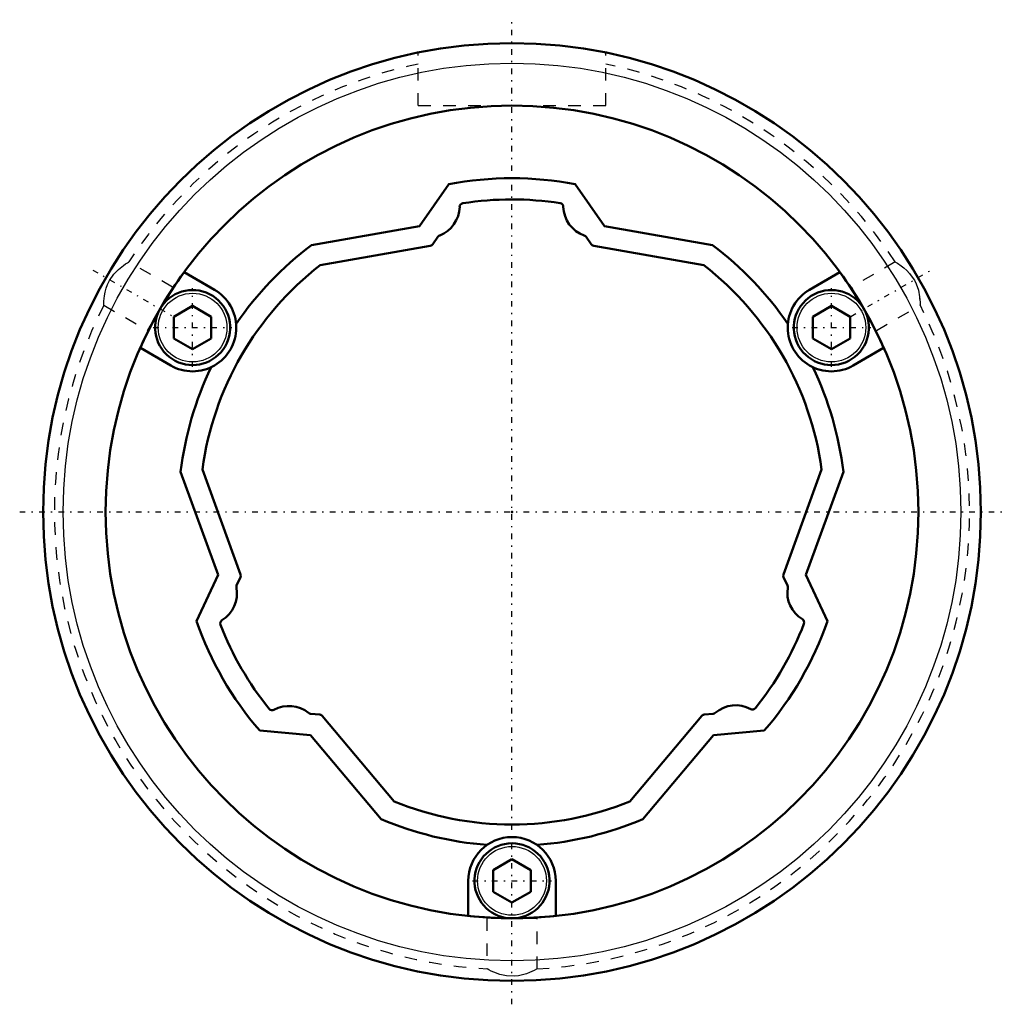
# Model space of a CAD drawing. Header units: millimetres. Extents: x -39.4 to 39.4, y -39.4 to 39.4.
import ezdxf

# ---------------------------------------------------------------- set-up
doc = ezdxf.new("R2010")
doc.units = ezdxf.units.MM
doc.linetypes.add('Center', pattern=[1.5, 0.45, -0.5, 0.05, -0.5])
doc.linetypes.add('Dashed', pattern=[2, 1, -1])
for name, color, linetype, lineweight in [('2d ConnectionPoints', 7, 'Continuous', 50), ('AM_0', 7, 'Continuous', 50), ('AM_4', 3, 'Continuous', 25), ('AM_7', 7, 'Center', 25), ('AM_9', 6, 'Dashed', 25)]:
    doc.layers.add(name, color=color, linetype=linetype, lineweight=lineweight)

# ---------------------------------------------------------------- blocks, each defined once
blk = doc.blocks.new('1_50X_cylinder_0_in_SLS501100_00__2')
at = {"layer": 'AM_0'}
for p, q in [((-5.057, 26.217), (-7.399, 22.872)), ((7.399, 22.872), (5.057, 26.217)), ((-7.399, 22.872), (-16.034, 21.349)), ((16.034, 21.349), (7.399, 22.872)), ((-23.798, 17.781), (-26.223, 19.182)), ((26.223, 19.182), (23.798, 17.781)), ((-25.548, 16.482), (-27.048, 15.616)), ((-24.048, 15.616), (-25.548, 16.482)), ((25.548, 16.482), (24.048, 15.616)), ((27.048, 15.616), (25.548, 16.482)), ((-27.048, 15.616), (-27.048, 13.884)), ((-24.048, 13.884), (-24.048, 15.616)), ((24.048, 15.616), (24.048, 13.884)), ((27.048, 13.884), (27.048, 15.616)), ((-27.048, 13.884), (-25.548, 13.018)), ((-25.548, 13.018), (-24.048, 13.884)), ((24.048, 13.884), (25.548, 13.018)), ((25.548, 13.018), (27.048, 13.884)), ((-29.723, 13.119), (-27.298, 11.719)), ((27.298, 11.719), (29.723, 13.119)), ((-26.506, 3.212), (-23.507, -5.029)), ((23.507, -5.029), (26.506, 3.212)), ((-23.507, -5.029), (-25.233, -8.729)), ((25.233, -8.729), (23.507, -5.029)), ((-20.176, -17.488), (-16.108, -17.843)), ((-16.108, -17.843), (-10.472, -24.561)), ((10.472, -24.561), (16.108, -17.843)), ((16.108, -17.843), (20.176, -17.488)), ((0, -27.768), (-1.5, -28.634)), ((1.5, -28.634), (0, -27.768)), ((-1.5, -28.634), (-1.5, -30.366)), ((1.5, -30.366), (1.5, -28.634)), ((-3.5, -29.5), (-3.5, -32.301)), ((3.5, -32.301), (3.5, -29.5)), ((-1.5, -30.366), (0, -31.232)), ((0, -31.232), (1.5, -30.366))]:
    blk.add_line(p, q, dxfattribs=at)
for radius in [37.5, 32.5]:
    blk.add_circle((0, 0), radius, dxfattribs=at)
for centre, radius, start, end in [((0, 0), 26.7, 79.08319, 100.91681), ((0, 0), 26.7, 126.90855, 145.71178), ((0, 0), 26.7, 34.28822, 53.09145), ((0, 0), 32.49, 143.81579, 156.18421), ((0, 0), 32.49, 23.81579, 36.18421), ((-25.548, 14.75), 3, 154.91142, 145.08858), ((-25.548, 14.75), 3.5, 240, 60), ((25.548, 14.75), 3.5, 120, 300), ((25.548, 14.75), 3, 34.91142, 25.08858), ((0, 0), 26.7, 154.28822, 173.09145), ((0, 0), 26.7, 6.90855, 25.71179), ((0, 0), 26.7, 199.08319, 220.91681), ((0, 0), 26.7, 319.08319, 340.91681), ((0, 0), 26.7, 246.90855, 265.71178), ((0, 0), 26.7, 274.28822, 293.09145), ((0, -29.5), 3.5, 360, 180), ((0, -29.5), 3, 274.91142, 265.08858), ((0, 0), 32.49, 263.81579, 276.18421)]:
    blk.add_arc(centre, radius, start, end, dxfattribs=at)
at = {"layer": 'AM_4'}
for centre, radius in [((0, 0), 35.9), ((-25.548, 14.75), 2.75), ((25.548, 14.75), 2.75), ((0, -29.5), 2.75)]:
    blk.add_circle(centre, radius, dxfattribs=at)
at = {"layer": 'AM_7'}
for p, q in [((0, -39.375), (0, 39.375)), ((-33.517, 19.351), (-27.104, 15.649)), ((27.104, 15.649), (33.517, 19.351)), ((-25.548, 11.6), (-25.548, 17.9)), ((25.548, 11.6), (25.548, 17.9)), ((-28.698, 14.75), (-22.398, 14.75)), ((22.398, 14.75), (28.698, 14.75)), ((-39.375, 0), (39.375, 0)), ((-3.15, -29.5), (3.15, -29.5))]:
    blk.add_line(p, q, dxfattribs=at)
at = {"layer": 'AM_9'}
for p, q in [((-7.5, 32.5), (-7.5, 36.742)), ((7.5, 32.5), (7.5, 36.742)), ((-7.5, 32.5), (7.5, 32.5)), ((-30.648, 20.004), (-30.669, 19.991)), ((-27.146, 17.982), (-30.648, 20.004)), ((30.649, 20.004), (27.146, 17.982)), ((-29.146, 14.518), (-27.146, 17.982)), ((27.146, 17.982), (29.146, 14.518)), ((-32.655, 16.544), (-29.146, 14.518)), ((29.146, 14.518), (32.658, 16.546)), ((32.621, 17.027), (32.612, 17.108)), ((-28.265, 16.022), (-28.008, 16.467)), ((2, -32.5), (-2, -32.5)), ((-2, -32.5), (-2, -36.551)), ((2, -36.556), (2, -32.5))]:
    blk.add_line(p, q, dxfattribs=at)
for points in [[(-32.648, 16.54), (-32.646, 16.608), (-32.635, 16.857), (-32.589, 17.289), (-32.536, 17.574), (-32.452, 17.892), (-32.339, 18.204), (-32.183, 18.525), (-31.847, 19.014), (-31.478, 19.399), (-31.081, 19.719), (-30.901, 19.844), (-30.759, 19.936), (-30.677, 19.986), (-30.648, 20.004)], [(30.648, 20.004), (30.669, 19.991), (30.832, 19.889), (31.137, 19.678), (31.343, 19.516), (31.567, 19.316), (31.794, 19.078), (32.015, 18.794), (32.18, 18.531), (32.322, 18.244), (32.499, 17.73), (32.599, 17.218), (32.626, 16.976), (32.64, 16.773), (32.645, 16.633), (32.647, 16.553), (32.648, 16.54)], [(2, -36.544), (1.963, -36.564), (1.769, -36.666), (1.405, -36.833), (1.147, -36.931), (0.846, -37.023), (0.522, -37.091), (0.164, -37.13), (-0.448, -37.103), (-0.973, -36.987), (-1.459, -36.811), (-1.671, -36.714), (-1.84, -36.63), (-1.946, -36.573), (-1.997, -36.545), (-2, -36.544)]]:
    blk.add_lwpolyline(points, dxfattribs=at)
for start, end in [(101.82021, 146.86786), (33.12888, 78.17834), (153.10743, 266.88912), (273.09522, 26.90195)]:
    blk.add_arc((0, 0), 36.598, start, end, dxfattribs=at)
blk = doc.blocks.new('2_50_X100__0_in_SLS501100_00__2')
at = {"layer": 'AM_0'}
for p, q in [((-6.532, 21.298), (-15.332, 19.747)), ((-5.923, 22.015), (-6.339, 21.422)), ((6.339, 21.422), (5.931, 22.005)), ((15.332, 19.747), (6.532, 21.298)), ((-24.767, 3.404), (-21.711, -4.992)), ((21.711, -4.992), (24.767, 3.404)), ((-21.721, -5.221), (-22.022, -5.866)), ((22.027, -5.878), (21.721, -5.221)), ((-16.104, -16.137), (-15.382, -16.2)), ((-15.179, -16.306), (-9.435, -23.151)), ((9.435, -23.151), (15.179, -16.306)), ((15.382, -16.2), (16.091, -16.138))]:
    blk.add_line(p, q, dxfattribs=at)
for centre, radius, start, end in [((-3.886, 24.392), 0.3, 99.05218, 178.71369), ((0, 0), 25, 81.13853, 99.05218), ((3.805, 24.405), 0.3, 1.47702, 81.13853), ((6.604, 24.477), 2.5, 181.47702, 250.83809), ((-6.685, 24.455), 2.5, 291.09551, 358.71369), ((-5.678, 21.843), 0.3, 111.09551, 145), ((5.685, 21.832), 0.3, 35, 70.83809), ((-6.584, 21.594), 0.3, 280.00256, 325.00209), ((6.584, 21.594), 0.3, 214.9986, 259.99792), ((0, 0), 25, 127.82623, 172.17377), ((0, 0), 25, 7.82623, 52.17377), ((-21.993, -5.095), 0.3, 334.9986, 19.99792), ((21.993, -5.095), 0.3, 160.00256, 205.00209), ((-24.5, -6.519), 2.5, 301.47702, 10.83809), ((-21.75, -5.993), 0.3, 155, 190.83809), ((24.522, -6.438), 2.5, 171.0955, 238.71369), ((21.755, -6.004), 0.3, 351.09553, 25), ((-23.038, -8.907), 0.3, 121.47702, 201.13853), ((23.067, -8.831), 0.3, 339.05218, 58.71368), ((0, 0), 25, 201.13853, 219.05218), ((0, 0), 25, 321.13853, 339.05218), ((-17.836, -18.017), 2.5, 51.09551, 118.71369), ((17.896, -17.958), 2.5, 61.47702, 130.83808), ((19.233, -15.498), 0.3, 241.47702, 321.13853), ((-19.181, -15.562), 0.3, 219.05218, 298.71369), ((-16.078, -15.838), 0.3, 231.09548, 265), ((-15.409, -16.499), 0.3, 40.00256, 85.00209), ((15.409, -16.499), 0.3, 94.9986, 139.99792), ((16.065, -15.84), 0.3, 275, 310.83812), ((0, 0), 25, 247.82623, 292.17377)]:
    blk.add_arc(centre, radius, start, end, dxfattribs=at)

msp = doc.modelspace()

# ---------------------------------------------------------------- linework, layer by layer
at = {"layer": '2d ConnectionPoints'}
msp.add_point((0, 0), dxfattribs=at)

# ---------------------------------------------------------------- block references
for name in ['1_50X_cylinder_0_in_SLS501100_00__2', '2_50_X100__0_in_SLS501100_00__2']:
    msp.add_blockref(name, (0, 0))

doc.saveas('drawing.dxf')
